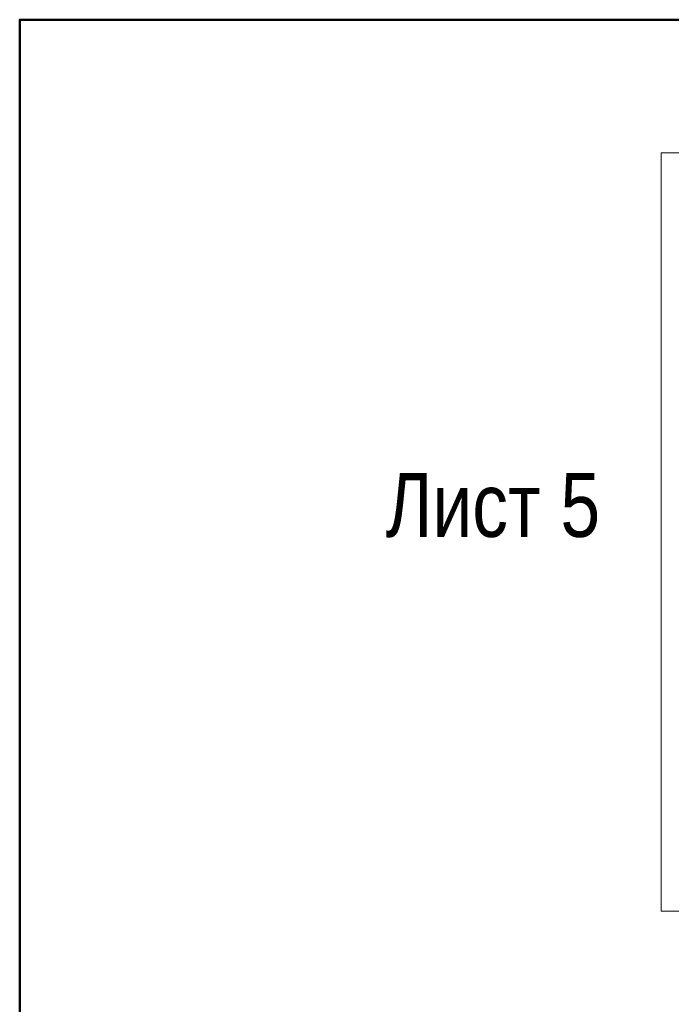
# Model space of a CAD drawing. Header units: inches. Extents: x -7218622 to -7066149, y 5758361 to 6202306.
# Tile 28 of 40: x -7218622 to -7167589, y 5930659 to 6007781. Entities that reach past the tile are written whole.
import ezdxf

# ---------------------------------------------------------------- set-up
doc = ezdxf.new("R2010")
doc.units = ezdxf.units.IN
doc.header["$LTSCALE"] = 1000
doc.header["$MEASUREMENT"] = 0
for name, color, linetype, lineweight in [('СК-110-О-РАЗМЕРЫ', 7, 'Continuous', 15), ('СК-210-Р-РАМКА ЛИНИИ ТОНКИЕ', 7, 'Continuous', 15), ('СК-220-Р-РАМКА ТЕКСТ', 7, 'Continuous', 15)]:
    doc.layers.add(name, color=color, linetype=linetype, lineweight=lineweight)
doc.styles.add('RUSS', font='arial.ttf', dxfattribs={"width": 0.8})

msp = doc.modelspace()

# ---------------------------------------------------------------- linework, layer by layer
at = {"layer": 'СК-110-О-РАЗМЕРЫ', "color": 1, "lineweight": 50}
msp.add_lwpolyline([(-7218621.7, 5758360.8), (-7066148.7, 5758360.8), (-7066148.7, 6007780.6), (-7218621.7, 6007780.6)], close=True, dxfattribs=at)
at = {"layer": 'СК-210-Р-РАМКА ЛИНИИ ТОНКИЕ'}
for p, q in [((-7168381.5, 5937950.2), (-7168381.5, 5997350.2)), ((-7168381.5, 5997350.2), (-7084381.5, 5997350.2)), ((-7084381.5, 5937950.2), (-7168381.5, 5937950.2))]:
    msp.add_line(p, q, dxfattribs=at)

# ---------------------------------------------------------------- texts
at = {"layer": 'СК-220-Р-РАМКА ТЕКСТ', "color": 7, "style": 'RUSS', "width": 0.8}
msp.add_text('Лист 5', height=5000, dxfattribs=at).set_placement((-7189964.3, 5967267.2))

doc.saveas('drawing.dxf')
